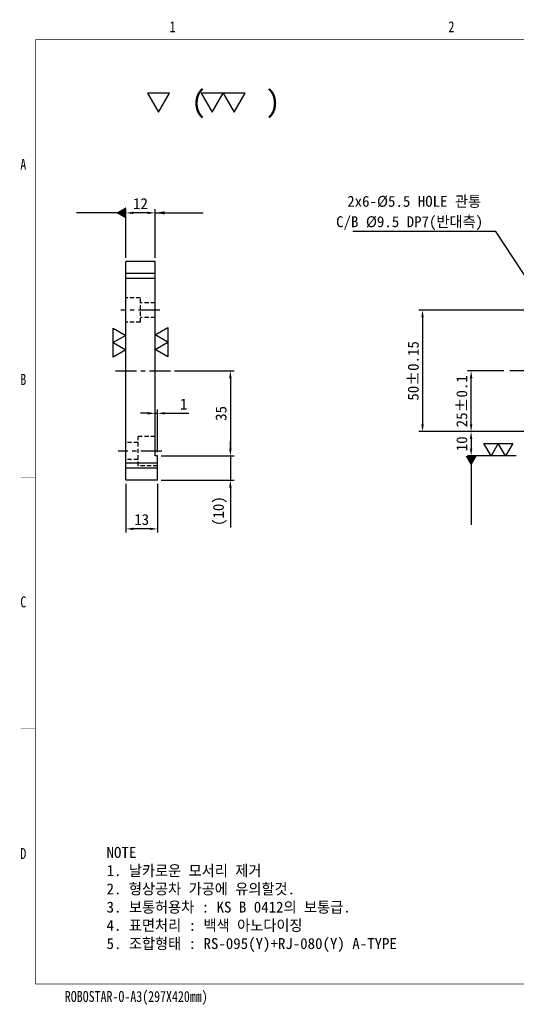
# Model space of a CAD drawing. Extents: x 2923 to 12567, y 1077 to 7338.
# Tile 1 of 3: x 2923 to 3127, y 1077 to 1482. Entities that reach past the tile are written whole.
import ezdxf
from ezdxf.enums import TextEntityAlignment as Align

# ---------------------------------------------------------------- set-up
doc = ezdxf.new("R2010")
doc.units = 0
doc.header["$LTSCALE"] = 7
doc.header["$MEASUREMENT"] = 0
doc.linetypes.add('CENTER', pattern=[2, 1.25, -0.25, 0.25, -0.25])
doc.linetypes.add('HIDDEN', pattern=[0.375, 0.25, -0.125])
doc.layers.get('0').update_dxf_attribs({"linetype": 'CONTINUOUS'})
doc.layers.get('DEFPOINTS').update_dxf_attribs({"linetype": 'CONTINUOUS'})
for name, color, linetype in [('3', 4, 'CONTINUOUS'), ('CENTER_LAYER', 3, 'CENTER'), ('CENTERLINE', 3, 'CENTER'), ('DIMENSION', 4, 'CONTINUOUS'), ('HIDDENLINE', 5, 'HIDDEN')]:
    doc.layers.add(name, color=color, linetype=linetype)
doc.dimstyles.new('A3', dxfattribs={"dimscale": 1.5, "dimtxt": 3, "dimasz": 2, "dimexe": 1, "dimexo": 1, "dimgap": 1, "dimtad": 1, "dimdec": 4, "dimdsep": 46, "dimtxsty": 'Standard', "dimcen": 2.5, "dimclrd": 4, "dimclre": 4, "dimclrt": 9, "dimazin": 2, "dimtfac": 1, "dimtdec": 4, "dimtmove": 0, "dimatfit": 3, "dimfxl": 0, "dimtolj": 1, "dimarcsym": 0})

# ---------------------------------------------------------------- blocks, each defined once
blk = doc.blocks.new('A3-DJ')
at = {"const_width": 0.2}
for points in [[(30, 269), (410, 269)], [(30, 269), (30, 10)], [(30, 10), (410, 10)]]:
    blk.add_lwpolyline(points, dxfattribs=at)
at = {"layer": '3', "const_width": 0.05}
for points in [[(106.5, 273), (106.5, 269)], [(26, 200), (30, 200)], [(26, 149), (30, 149)], [(26, 80), (30, 80)]]:
    blk.add_lwpolyline(points, dxfattribs=at)
at = {"layer": '3', "width": 0.8}
for s, p in [('1', (67.68, 272.54)), ('2', (144.18, 272.54)), ('A', (26.72, 234.81)), ('B', (26.72, 175.81)), ('C', (26.72, 114.81)), ('D', (26.72, 45.81)), ('ROBOSTAR-O-A3(297X420mm)', (57.72, 6.36))]:
    blk.add_text(s, height=3, dxfattribs=at).set_placement(p, align=Align.MIDDLE)
blk = doc.blocks.new('*D34')
at = {"layer": 'DEFPOINTS', "color": 0}
for p in [(3132.36, 1362.22), (3088.36, 1312.22), (3132.36, 1312.22)]:
    blk.add_point(p, dxfattribs=at)
at = {"layer": 'DIMENSION', "color": 4, "lineweight": -2}
for p, q in [((3130.86, 1362.22), (3086.86, 1362.22)), ((3088.36, 1359.22), (3088.36, 1315.22)), ((3130.86, 1312.22), (3086.86, 1312.22))]:
    blk.add_line(p, q, dxfattribs=at)
at = {"layer": 'DIMENSION', "color": 4}
for points in [[(3087.86, 1359.22), (3088.86, 1359.22), (3088.36, 1362.22)], [(3087.86, 1315.22), (3088.86, 1315.22), (3088.36, 1312.22)]]:
    blk.add_solid(points, dxfattribs=at)
at = {"layer": 'DIMENSION', "color": 9, "insert": (3084.55, 1337.22), "char_height": 4.5, "attachment_point": 5, "rotation": 90}
blk.add_mtext('\\A1;50%%P0.15', dxfattribs=at)
blk = doc.blocks.new('*D35')
at = {"layer": 'DEFPOINTS', "color": 0}
for p in [(2984.81, 1337.22), (2979.27, 1302.22), (3009.27, 1302.22)]:
    blk.add_point(p, dxfattribs=at)
at = {"layer": 'DIMENSION', "color": 4, "lineweight": -2}
for p, q in [((2986.31, 1337.22), (3010.77, 1337.22)), ((3009.27, 1334.22), (3009.27, 1305.22)), ((2980.77, 1302.22), (3010.77, 1302.22))]:
    blk.add_line(p, q, dxfattribs=at)
at = {"layer": 'DIMENSION', "color": 4}
for points in [[(3008.77, 1334.22), (3009.77, 1334.22), (3009.27, 1337.22)], [(3008.77, 1305.22), (3009.77, 1305.22), (3009.27, 1302.22)]]:
    blk.add_solid(points, dxfattribs=at)
at = {"layer": 'DIMENSION', "color": 9, "insert": (3005.46, 1319.72), "char_height": 4.5, "attachment_point": 5, "rotation": 90}
blk.add_mtext('\\A1;35', dxfattribs=at)
blk = doc.blocks.new('*D36')
at = {"layer": 'DEFPOINTS', "color": 0}
for p in [(2978.27, 1319.77), (2978.27, 1310.22), (2979.27, 1302.22)]:
    blk.add_point(p, dxfattribs=at)
at = {"layer": 'DIMENSION', "color": 4, "lineweight": -2}
for p, q in [((2978.27, 1311.72), (2978.27, 1321.27)), ((2979.27, 1303.72), (2979.27, 1321.27)), ((2975.27, 1319.77), (2972.27, 1319.77)), ((2978.27, 1319.77), (2979.27, 1319.77)), ((2982.27, 1319.77), (2992.16, 1319.77))]:
    blk.add_line(p, q, dxfattribs=at)
at = {"layer": 'DIMENSION', "color": 4}
for points in [[(2975.27, 1320.27), (2975.27, 1319.27), (2978.27, 1319.77)], [(2982.27, 1320.27), (2982.27, 1319.27), (2979.27, 1319.77)]]:
    blk.add_solid(points, dxfattribs=at)
at = {"layer": 'DIMENSION', "color": 9, "insert": (2990.06, 1323.58), "char_height": 4.5, "attachment_point": 5}
blk.add_mtext('\\A1;1', dxfattribs=at)
blk = doc.blocks.new('*D37')
at = {"layer": 'DEFPOINTS', "color": 0}
for p in [(2966.27, 1292.22), (2979.27, 1292.22), (2966.27, 1272.22)]:
    blk.add_point(p, dxfattribs=at)
at = {"layer": 'DIMENSION', "color": 4, "lineweight": -2}
for p, q in [((2966.27, 1290.72), (2966.27, 1270.72)), ((2979.27, 1290.72), (2979.27, 1270.72)), ((2976.27, 1272.22), (2969.27, 1272.22))]:
    blk.add_line(p, q, dxfattribs=at)
at = {"layer": 'DIMENSION', "color": 4}
for points in [[(2969.27, 1272.72), (2969.27, 1271.72), (2966.27, 1272.22)], [(2976.27, 1272.72), (2976.27, 1271.72), (2979.27, 1272.22)]]:
    blk.add_solid(points, dxfattribs=at)
at = {"layer": 'DIMENSION', "color": 9, "insert": (2972.77, 1276.04), "char_height": 4.5, "attachment_point": 5}
blk.add_mtext('\\A1;13', dxfattribs=at)
blk = doc.blocks.new('*D38')
at = {"layer": 'DEFPOINTS', "color": 0}
for p in [(2966.27, 1402.22), (2966.27, 1382.22), (2978.27, 1382.22)]:
    blk.add_point(p, dxfattribs=at)
at = {"layer": 'DIMENSION', "color": 4, "lineweight": -2}
for p, q in [((2966.27, 1383.72), (2966.27, 1403.72)), ((2975.27, 1402.22), (2969.27, 1402.22)), ((2978.27, 1383.72), (2978.27, 1403.72))]:
    blk.add_line(p, q, dxfattribs=at)
at = {"layer": 'DIMENSION', "color": 4}
for points in [[(2969.27, 1402.72), (2969.27, 1401.72), (2966.27, 1402.22)], [(2975.27, 1402.72), (2975.27, 1401.72), (2978.27, 1402.22)]]:
    blk.add_solid(points, dxfattribs=at)
at = {"layer": 'DIMENSION', "color": 9, "insert": (2972.27, 1406.04), "char_height": 4.5, "attachment_point": 5}
blk.add_mtext('\\A1;12', dxfattribs=at)
blk = doc.blocks.new('*D43')
at = {"layer": 'DEFPOINTS', "color": 0}
for p in [(3123.36, 1337.22), (3108.36, 1312.22), (3132.36, 1312.22)]:
    blk.add_point(p, dxfattribs=at)
at = {"layer": 'DIMENSION', "color": 4, "lineweight": -2}
for p, q in [((3121.86, 1337.22), (3106.86, 1337.22)), ((3108.36, 1315.22), (3108.36, 1334.22)), ((3130.86, 1312.22), (3106.86, 1312.22))]:
    blk.add_line(p, q, dxfattribs=at)
at = {"layer": 'DIMENSION', "color": 4}
for points in [[(3107.86, 1334.22), (3108.86, 1334.22), (3108.36, 1337.22)], [(3107.86, 1315.22), (3108.86, 1315.22), (3108.36, 1312.22)]]:
    blk.add_solid(points, dxfattribs=at)
at = {"layer": 'DIMENSION', "color": 9, "insert": (3104.55, 1324.72), "char_height": 4.5, "attachment_point": 5, "rotation": 90}
blk.add_mtext('\\A1;25%%P0.1', dxfattribs=at)
blk = doc.blocks.new('*D46')
at = {"layer": 'DEFPOINTS', "color": 0}
for p in [(3132.36, 1312.22), (3108.36, 1302.22), (3128.36, 1302.22)]:
    blk.add_point(p, dxfattribs=at)
at = {"layer": 'DIMENSION', "color": 4, "lineweight": -2}
for p, q in [((3130.86, 1312.22), (3106.86, 1312.22)), ((3108.36, 1309.22), (3108.36, 1305.22)), ((3126.86, 1302.22), (3106.86, 1302.22))]:
    blk.add_line(p, q, dxfattribs=at)
at = {"layer": 'DIMENSION', "color": 4}
for points in [[(3107.86, 1309.22), (3108.86, 1309.22), (3108.36, 1312.22)], [(3107.86, 1305.22), (3108.86, 1305.22), (3108.36, 1302.22)]]:
    blk.add_solid(points, dxfattribs=at)
at = {"layer": 'DIMENSION', "color": 9, "insert": (3104.55, 1307.22), "char_height": 4.5, "attachment_point": 5, "rotation": 90}
blk.add_mtext('\\A1;10', dxfattribs=at)
blk = doc.blocks.new('*D56')
at = {"layer": 'DEFPOINTS', "color": 0}
for p in [(2979.27, 1302.22), (2979.27, 1292.22), (3009.27, 1292.22)]:
    blk.add_point(p, dxfattribs=at)
at = {"layer": 'DIMENSION', "color": 4, "lineweight": -2}
for p, q in [((3009.27, 1305.22), (3009.27, 1308.22)), ((2980.77, 1302.22), (3010.77, 1302.22)), ((3009.27, 1302.22), (3009.27, 1292.22)), ((2980.77, 1292.22), (3010.77, 1292.22)), ((3009.27, 1289.22), (3009.27, 1272.86))]:
    blk.add_line(p, q, dxfattribs=at)
at = {"layer": 'DIMENSION', "color": 4}
for points in [[(3008.77, 1305.22), (3009.77, 1305.22), (3009.27, 1302.22)], [(3008.77, 1289.22), (3009.77, 1289.22), (3009.27, 1292.22)]]:
    blk.add_solid(points, dxfattribs=at)
at = {"layer": 'DIMENSION', "color": 9, "insert": (3004.94, 1279.54), "char_height": 4.5, "attachment_point": 5, "rotation": 90}
blk.add_mtext('\\A1;(10)', dxfattribs=at)

msp = doc.modelspace()

# ---------------------------------------------------------------- linework, layer by layer
for p, q in [((2966.27182, 1292.22217), (2966.27182, 1382.22217)), ((2978.27182, 1382.22217), (2966.27182, 1382.22217)), ((2978.27182, 1302.22217), (2978.27182, 1382.22217)), ((2978.27182, 1377.22217), (2966.27182, 1377.22217)), ((2978.27182, 1375.22217), (2966.27182, 1375.22217)), ((2979.27182, 1302.22217), (2978.27182, 1302.22217)), ((2979.27182, 1292.22217), (2979.27182, 1302.22217)), ((2979.27182, 1299.22217), (2966.27182, 1299.22217)), ((2979.27182, 1297.22217), (2966.27182, 1297.22217)), ((2979.27182, 1292.22217), (2966.27182, 1292.22217))]:
    msp.add_line(p, q)
at = {"layer": '3'}
for points in [[(2966.27182, 1351.842), (2961.07567, 1348.842), (2966.27182, 1345.842), (2961.07567, 1342.842), (2961.07567, 1354.842)], [(2978.27182, 1346.02445), (2983.46797, 1349.02445), (2978.27182, 1352.02445), (2983.46797, 1355.02445), (2983.46797, 1343.02445)], [(3122.54422, 1302.22217), (3119.54422, 1307.41832), (3116.54422, 1302.22217), (3113.54422, 1307.41832), (3125.54422, 1307.41832)]]:
    msp.add_lwpolyline(points, close=True, dxfattribs=at)
at = {"layer": 'CENTER_LAYER'}
msp.add_line((3412.9851, 1337.22217), (3123.365, 1337.22217), dxfattribs=at)
at = {"layer": 'CENTERLINE'}
for p, q in [((2980.22725, 1362.22217), (2964.22725, 1362.22217)), ((2961.93965, 1337.22217), (2984.80805, 1337.22217)), ((2981.12269, 1304.22217), (2963.12269, 1304.22217))]:
    msp.add_line(p, q, dxfattribs=at)
at = {"layer": 'DIMENSION', "ltscale": 1.5, "elevation": -28.23047}
for points in [[(2984.16286, 1451.46314), (2975.16286, 1451.46314), (2979.66286, 1443.66891)], [(3006.30437, 1451.46314), (2997.30437, 1451.46314), (3001.80437, 1443.66891)], [(3015.30437, 1451.46314), (3006.30437, 1451.46314), (3010.80437, 1443.66891)]]:
    msp.add_lwpolyline(points, close=True, dxfattribs=at)
at = {"layer": 'HIDDENLINE'}
for p, q in [((2972.27182, 1367.22217), (2966.27182, 1367.22217)), ((2972.27182, 1357.22217), (2972.27182, 1367.22217)), ((2978.27182, 1365.22217), (2972.27182, 1365.22217)), ((2972.27182, 1357.22217), (2966.27182, 1357.22217)), ((2978.27182, 1359.22217), (2972.27182, 1359.22217)), ((2971.27182, 1298.22217), (2971.27182, 1310.22217)), ((2978.27182, 1310.22217), (2971.27182, 1310.22217)), ((2971.27182, 1307.72217), (2966.27182, 1307.72217)), ((2971.27182, 1300.72217), (2966.27182, 1300.72217)), ((2979.27182, 1298.22217), (2971.27182, 1298.22217))]:
    msp.add_line(p, q, dxfattribs=at)

# ---------------------------------------------------------------- block references
at = {"xscale": 1.5, "yscale": 1.5, "zscale": 1.5}
msp.add_blockref('A3-DJ', (2883.95854, 1069.9714), dxfattribs=at)

# ---------------------------------------------------------------- texts
at = {"color": 9}
msp.add_text('C/B %%C9.5 DP7(반대측)', height=4.5, dxfattribs=at).set_placement((3052.79632, 1396.34294))
at = {"color": 9, "char_height": 4.5}
for s, insert, width, attachment_point in [('2x6-%%C5.5 HOLE 관통', (3112.467, 1409.22638), 58.4552897, 3), ('NOTE\\P1. 날카로운 모서리 제거\\P2. 형상공차 가공에 유의할것.\\P3. 보통허용차 : KS B 0412의 보통급.\\P4. 표면처리 : 백색 아노다이징\\P{\\C6;5. 조합형태 : RS-095(Y)+RJ-080(Y) A-TYPE}', (2958.32173, 1141.38994), 201.4649, 1)]:
    msp.add_mtext(s, dxfattribs=dict(at, insert=insert, width=width, attachment_point=attachment_point))
at = {"layer": 'DIMENSION', "ltscale": 1.5}
msp.add_text('(    )', height=9, dxfattribs=at).set_placement((2993.11935, 1443.53025, -28.23047))

# ---------------------------------------------------------------- dimensions: what is measured, and where the dimension line sits
at = {"layer": 'DIMENSION'}
for base, p1, p2, picture, middle in [((2966.27182, 1402.22217), (2978.27182, 1382.22217), (2966.27182, 1382.22217), '*D38', (2972.27182, 1406.03509)), ((2966.27182, 1272.22217), (2979.27182, 1292.22217), (2966.27182, 1292.22217), '*D37', (2972.77182, 1276.03509))]:
    dim = msp.add_linear_dim(base=base, p1=p1, p2=p2, dimstyle='A3', override={"dimscale": 1.5, "dimtxsty": 'Standard', "dimclrt": 9}, dxfattribs=at)
    dim.commit()
    dim.dimension.update_dxf_attribs({"geometry": picture, "text_midpoint": middle})
for base, p1, p2, text, override, picture, middle in [((3088.365, 1312.22217), (3132.365, 1362.22217), (3132.365, 1312.22217), '<>%%P0.15', {"dimscale": 1.5, "dimtxsty": 'Standard', "dimclrt": 9}, '*D34', (3084.55208, 1337.22217)), ((3108.365, 1312.22217), (3123.365, 1337.22217), (3132.365, 1312.22217), '<>%%P0.1', {"dimscale": 1.5, "dimjust": 1}, '*D43', (3104.55208, 1324.72217)), ((3009.27182, 1292.22217), (2979.27182, 1302.22217), (2979.27182, 1292.22217), '(<>)', {"dimscale": 1.5, "dimtxsty": 'Standard', "dimclrt": 9, "dimtmove": 0, "dimatfit": 0}, '*D56', (3004.9406, 1279.53908))]:
    dim = msp.add_linear_dim(base=base, p1=p1, p2=p2, angle=90, text=text, dimstyle='A3', override=override, dxfattribs=at)
    dim.commit()
    dim.dimension.update_dxf_attribs({"geometry": picture, "text_midpoint": middle})
for base, p1, p2, picture, middle in [((3009.27182, 1302.22217), (2984.80805, 1337.22217), (2979.27182, 1302.22217), '*D35', (3005.4649, 1319.72217)), ((3108.365, 1302.22217), (3132.365, 1312.22217), (3128.365, 1302.22217), '*D46', (3104.55208, 1307.22217))]:
    dim = msp.add_linear_dim(base=base, p1=p1, p2=p2, angle=90, dimstyle='A3', override={"dimscale": 1.5, "dimtxsty": 'Standard', "dimclrt": 9}, dxfattribs=at)
    dim.commit()
    dim.dimension.update_dxf_attribs({"geometry": picture, "text_midpoint": middle})
dim = msp.add_linear_dim(base=(2978.27182, 1319.76582), p1=(2979.27182, 1302.22217), p2=(2978.27182, 1310.22217), dimstyle='A3', override={"dimscale": 1.5, "dimtxsty": 'Standard', "dimclrt": 9}, dxfattribs=at)
dim.commit()
dim.dimension.update_dxf_attribs({"geometry": '*D36', "text_midpoint": (2990.06277, 1319.76582), "dimtype": 160})

# ---------------------------------------------------------------- leaders
for points, override in [([(2966.27182, 1402.22217), (2946.00339, 1402.22217)], {"dimscale": 2, "dimtxsty": 'Standard', "dimclrt": 9, "dimldrblk": 'DATUMFILLED'}), ([(2978.27182, 1402.22217), (2998.07556, 1402.22217)], {"dimscale": 2, "dimtxsty": 'Standard', "dimclrt": 9}), ([(3108.365, 1302.22217), (3108.365, 1273.90516)], {"dimscale": 2, "dimtxsty": 'Standard', "dimclrt": 9, "dimldrblk": 'DATUMFILLED'})]:
    msp.add_leader(points, dimstyle='A3', override=override, dxfattribs=at)
at = {"layer": 'DIMENSION', "annotation_type": 0, "has_hookline": 1, "hookline_direction": 1, "text_width": 52.82497}
msp.add_leader([(3138.43363, 1364.1798), (3118.467, 1394.58435), (3114.467, 1394.58435)], dimstyle='A3', override={"dimscale": 2, "dimtxsty": 'Standard', "dimclrt": 9}, dxfattribs=at)

doc.saveas('drawing.dxf')
